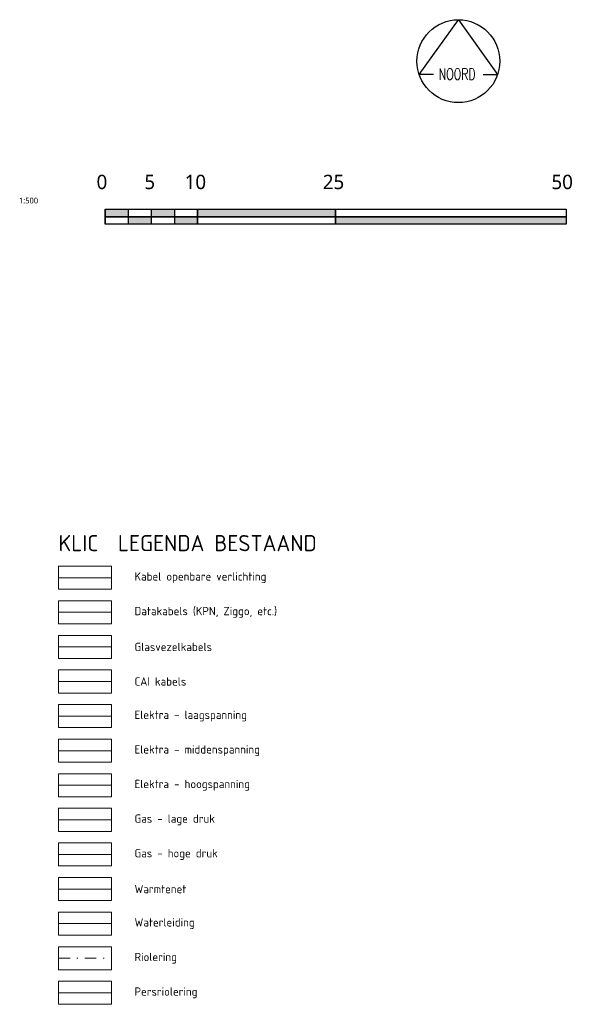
# Model space of a CAD drawing. Header units: metres. Extents: x 94073 to 94369, y 474661 to 474834.
# Tile 20 of 20: x 94309 to 94369, y 474661 to 474768. Entities that reach past the tile are written whole.
import ezdxf
from ezdxf.enums import TextEntityAlignment as Align
from ezdxf.lldxf.tags import DXFTag

# ---------------------------------------------------------------- set-up
doc = ezdxf.new("R2010")
doc.units = ezdxf.units.M
doc.linetypes.add('RI-DWA-SO', pattern=[11, 5, -3, 0, -3])
doc.layers.add('A-Legenda', color=2, linetype='Continuous')
doc.layers.add('A-Noordpijl', color=7, linetype='Continuous')
for name, color, linetype, lineweight in [('B-WE-KL-DATA-G', 90, 'KL-DATA-N', 20), ('B-WE-KL-DATA_CAI-G', 90, 'KL-CAI-N', 20), ('B-WE-KL-DATA_GLASVEZEL-G', 90, 'KL-GLASVEZEL-N', 20), ('B-WE-KL-ET_HS-G', 10, 'KL-HS-N', 20), ('B-WE-KL-ET_LS-G', 190, 'KL-LS-N', 20), ('B-WE-KL-ET_MS-G', 130, 'KL-MS-N', 20), ('B-WE-KL-GAS_HD-G', 30, 'KL-GAS-HD-N', 20), ('B-WE-KL-GAS_LD-G', 50, 'KL-GAS-LD-N', 20), ('B-WE-KL-WARMTENET-G', 80, 'KL-WARMTENET-N', 20), ('B-WE-KL-WATER-G', 170, 'KL-WATER-N', 20), ('B-WE-OV-KABEL-G', 190, 'OV-KABEL-SO', 18), ('B-WE-RI-DWA-G', 20, 'RI-DWA-SO', 18), ('B-WE-RI-PERSLEIDING-G', 210, 'RI-PERS', 18), ('X-XX-AL-LEGENDA-G', 7, 'Continuous', 18), ('X-XX-AL-LEGENDA-T18', 1, 'Continuous', 18), ('X-XX-AL-LEGENDA-T35', 1, 'Continuous', 35)]:
    doc.layers.add(name, color=color, linetype=linetype, lineweight=lineweight)
doc.styles.add('Legenda', font='l_10646.ttf', dxfattribs={"height": 2.5})
doc.styles.add('NLCS-ISO-M200-T18', font='txt', dxfattribs={"height": 1.8})
doc.styles.add('NLCS-ISO-M200-T35', font='txt', dxfattribs={"height": 0.7})
doc.styles.add('ROMANC', font='romanc', dxfattribs={"width": 0.7, "height": 2.5})
doc.styles.get("Standard").update_dxf_attribs({"font": 'arial.ttf'})
tags = doc.linetypes.add('KL-CAI-N', pattern='A,4,-1,[101,NLCS.shx,S=0.5,R=0,X=0,Y=0],-1,4,-1,["C",Standard,S=1,R=0,X=-0.25,Y=-0.5],-1.5', length=12.5).pattern_tags.tags
tags[18] = DXFTag(74, 10)
tags = doc.linetypes.add('KL-DATA-N', pattern='A,4,-1,[101,NLCS.shx,S=0.5,R=0,X=0,Y=0],-1,4,-1,["D",Standard,S=1,R=0,X=-0.25,Y=-0.5],-1.5', length=12.5).pattern_tags.tags
tags[18] = DXFTag(74, 10)
tags = doc.linetypes.add('KL-GAS-HD-N', pattern='A,4,-1,[69,NLCS.shx,S=0.5,R=0,X=0,Y=0],-1,4,-1,["H",Standard,S=1,R=0,X=0,Y=-0.5],-2', length=13).pattern_tags.tags
tags[18] = DXFTag(74, 10)
tags = doc.linetypes.add('KL-GAS-LD-N', pattern='A,4,-1,[69,NLCS.shx,S=0.5,R=0,X=0,Y=0],-1,4,-1,["L",Standard,S=1,R=0,X=0.25,Y=-0.5],-2', length=13).pattern_tags.tags
tags[18] = DXFTag(74, 10)
tags = doc.linetypes.add('KL-GLASVEZEL-N', pattern='A,4,-1,[101,NLCS.shx,S=0.5,R=0,X=0,Y=0],-1,4,-1,["G",Standard,S=1,R=0,X=-0.25,Y=-0.5],-1.5', length=12.5).pattern_tags.tags
tags[18] = DXFTag(74, 10)
tags = doc.linetypes.add('KL-HS-N', pattern='A,4,-1,[103,NLCS.shx,S=0.75,R=0,X=0,Y=0],-1,4,-1,["H",Standard,S=1,R=0,X=0,Y=-0.5],-2', length=13).pattern_tags.tags
tags[18] = DXFTag(74, 10)
tags = doc.linetypes.add('KL-LS-N', pattern='A,4,-1,[103,NLCS.shx,S=0.75,R=0,X=0,Y=0],-1,4,-1,["L",Standard,S=1,R=0,X=0,Y=-0.5],-2', length=13).pattern_tags.tags
tags[18] = DXFTag(74, 10)
tags = doc.linetypes.add('KL-MS-N', pattern='A,4,-1,[103,NLCS.shx,S=0.75,R=0,X=0,Y=0],-1,4,-1,["M",Standard,S=1,R=0,X=0,Y=-0.5],-2', length=13).pattern_tags.tags
tags[18] = DXFTag(74, 10)
tags = doc.linetypes.add('KL-WARMTENET-N', pattern='A,7,-1.5,["WN",Standard,S=1,R=0,X=-0.3,Y=-0.5],-3', length=11.5).pattern_tags.tags
tags[6] = DXFTag(74, 10)
doc.linetypes.add('KL-WATER-N', pattern='A,7,-0.5,[168,NLCS.shx,S=0.75,R=0,X=0.75,Y=0],-2', length=9.5)
tags = doc.linetypes.add('OV-KABEL-SO', pattern='A,4,-1,[103,NLCS.SHX,S=0.75,R=0,X=0,Y=0],-1,4,-1.5,["0V",Standard,S=1,R=0,X=0,Y=-0.5],-3', length=14.5).pattern_tags.tags
tags[18] = DXFTag(74, 10)
tags = doc.linetypes.add('RI-PERS', pattern='A,7,-2,["P",Standard,S=1.8,R=0,X=-0.5,Y=-0.9],-2,7,-2,[102,NLCS.shx,S=1,R=180,X=0,Y=0],-2', length=22).pattern_tags.tags
tags[6] = DXFTag(74, 10)

# ---------------------------------------------------------------- blocks, each defined once
blk = doc.blocks.new('N_pijl')
for p, q in [((-8.6, -2.95), (0, 9.09)), ((0, 9.09), (8.6, -2.95)), ((-5.46, -2.95), (-8.6, -2.95)), ((5.43, -2.95), (8.6, -2.95))]:
    blk.add_line(p, q)
blk.add_circle((0, 0), 9.09)
at = {"style": 'ROMANC', "width": 0.7}
blk.add_text('NOORD', height=2.5, dxfattribs=at).set_placement((-4.32, -4.09))

msp = doc.modelspace()

# ---------------------------------------------------------------- hatches: boundary and pattern name
at = {"layer": 'A-Noordpijl'}
h = msp.add_hatch(color=256, dxfattribs=at)
h.dxf.hatch_style = 1
h.paths.add_polyline_path([(94320.94, 474747.05), (94318.44, 474747.05), (94318.44, 474746.24), (94320.94, 474746.24)])
h.paths.add_polyline_path([(94323.44, 474746.24), (94320.94, 474746.24), (94320.94, 474745.44), (94323.44, 474745.44)])
h.paths.add_polyline_path([(94325.94, 474747.05), (94323.44, 474747.05), (94323.44, 474746.24), (94325.94, 474746.24)])
h.paths.add_polyline_path([(94328.44, 474746.24), (94325.94, 474746.24), (94325.94, 474745.44), (94328.44, 474745.44)])
h.paths.add_polyline_path([(94343.44, 474747.05), (94328.44, 474747.05), (94328.44, 474746.24), (94343.44, 474746.24)])
h.paths.add_polyline_path([(94368.44, 474746.24), (94343.44, 474746.24), (94343.44, 474745.44), (94368.44, 474745.44)])

# ---------------------------------------------------------------- linework, layer by layer
for p, q in [((94318.44, 474747.05), (94318.44, 474745.44)), ((94320.94, 474747.05), (94320.94, 474745.44)), ((94323.44, 474747.05), (94323.44, 474745.44)), ((94325.94, 474747.05), (94325.94, 474745.44)), ((94328.44, 474747.05), (94328.44, 474745.44))]:
    msp.add_line(p, q, dxfattribs=at)
for points in [[(94318.44, 474747.05), (94328.44, 474747.05), (94328.44, 474746.24), (94318.44, 474746.24)], [(94328.44, 474747.05), (94343.44, 474747.05), (94343.44, 474746.24), (94328.44, 474746.24)], [(94343.44, 474747.05), (94368.44, 474747.05), (94368.44, 474746.24), (94343.44, 474746.24)], [(94318.44, 474746.24), (94328.44, 474746.24), (94328.44, 474745.44), (94318.44, 474745.44)], [(94328.44, 474746.24), (94343.44, 474746.24), (94343.44, 474745.44), (94328.44, 474745.44)], [(94343.44, 474746.24), (94368.44, 474746.24), (94368.44, 474745.44), (94343.44, 474745.44)]]:
    msp.add_lwpolyline(points, close=True, dxfattribs=at)
at = {"layer": 'B-WE-KL-DATA-G', "ltscale": 0.25}
msp.add_line((94313.37, 474703.36), (94319.12, 474703.36), dxfattribs=at)
at = {"layer": 'B-WE-KL-DATA_CAI-G', "ltscale": 0.25}
msp.add_line((94313.37, 474695.86), (94319.12, 474695.86), dxfattribs=at)
at = {"layer": 'B-WE-KL-DATA_GLASVEZEL-G', "ltscale": 0.25}
msp.add_line((94313.37, 474699.61), (94319.12, 474699.61), dxfattribs=at)
at = {"layer": 'B-WE-KL-ET_HS-G', "ltscale": 0.25}
msp.add_line((94313.37, 474684.61), (94319.12, 474684.61), dxfattribs=at)
at = {"layer": 'B-WE-KL-ET_LS-G', "ltscale": 0.25}
msp.add_line((94313.37, 474692.11), (94319.12, 474692.11), dxfattribs=at)
at = {"layer": 'B-WE-KL-ET_MS-G', "ltscale": 0.25}
msp.add_line((94313.37, 474688.36), (94319.12, 474688.36), dxfattribs=at)
at = {"layer": 'B-WE-KL-GAS_HD-G', "ltscale": 0.25}
msp.add_lwpolyline([(94313.37, 474677.11), (94319.12, 474677.11)], dxfattribs=at)
at = {"layer": 'B-WE-KL-GAS_LD-G', "ltscale": 0.25}
msp.add_line((94313.37, 474680.86), (94319.12, 474680.86), dxfattribs=at)
at = {"layer": 'B-WE-KL-WARMTENET-G', "ltscale": 0.25}
msp.add_lwpolyline([(94313.37, 474673.36), (94319.12, 474673.36)], dxfattribs=at)
at = {"layer": 'B-WE-KL-WATER-G', "ltscale": 0.25}
msp.add_line((94313.37, 474669.61), (94319.12, 474669.61), dxfattribs=at)
at = {"layer": 'B-WE-OV-KABEL-G', "ltscale": 0.25}
msp.add_lwpolyline([(94313.37, 474707.11), (94319.12, 474707.11)], dxfattribs=at)
at = {"layer": 'B-WE-RI-DWA-G', "ltscale": 0.25}
msp.add_line((94313.37, 474665.86), (94319.12, 474665.86), dxfattribs=at)
at = {"layer": 'B-WE-RI-PERSLEIDING-G', "ltscale": 0.25}
msp.add_line((94313.37, 474662.11), (94319.12, 474662.11), dxfattribs=at)
at = {"layer": 'X-XX-AL-LEGENDA-G', "ltscale": 0.25}
for points in [[(94313.37, 474708.36), (94313.37, 474705.86), (94319.12, 474705.86), (94319.12, 474708.36)], [(94313.37, 474704.61), (94313.37, 474702.11), (94319.12, 474702.11), (94319.12, 474704.61)], [(94313.37, 474700.86), (94313.37, 474698.36), (94319.12, 474698.36), (94319.12, 474700.86)], [(94313.37, 474697.11), (94313.37, 474694.61), (94319.12, 474694.61), (94319.12, 474697.11)], [(94313.37, 474693.36), (94313.37, 474690.86), (94319.12, 474690.86), (94319.12, 474693.36)], [(94313.37, 474689.61), (94313.37, 474687.11), (94319.12, 474687.11), (94319.12, 474689.61)], [(94313.37, 474685.86), (94313.37, 474683.36), (94319.12, 474683.36), (94319.12, 474685.86)], [(94313.37, 474682.11), (94313.37, 474679.61), (94319.12, 474679.61), (94319.12, 474682.11)], [(94313.37, 474678.36), (94313.37, 474675.86), (94319.12, 474675.86), (94319.12, 474678.36)], [(94313.37, 474674.61), (94313.37, 474672.11), (94319.12, 474672.11), (94319.12, 474674.61)], [(94313.37, 474670.86), (94313.37, 474668.36), (94319.12, 474668.36), (94319.12, 474670.86)], [(94313.37, 474667.11), (94313.37, 474664.61), (94319.12, 474664.61), (94319.12, 474667.11)], [(94313.37, 474663.36), (94313.37, 474660.86), (94319.12, 474660.86), (94319.12, 474663.36)]]:
    msp.add_lwpolyline(points, close=True, dxfattribs=at)

# ---------------------------------------------------------------- block references
at = {"layer": 'A-Noordpijl', "xscale": 0.494384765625, "yscale": 0.494384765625, "zscale": 0.494384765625}
msp.add_blockref('N_pijl', (94356.76, 474763.11), dxfattribs=at)

# ---------------------------------------------------------------- texts
at = {"layer": 'A-Legenda', "style": 'Legenda'}
for s, height, p in [('0', 1.56, (94317.5, 474749.24)), ('5', 1.56, (94322.69, 474749.24)), ('10', 1.562, (94327.06, 474749.24)), ('25', 1.562, (94342.05, 474749.24)), ('50', 1.562, (94366.86, 474749.24)), ('1:500', 0.625, (94309.08, 474747.69))]:
    msp.add_text(s, height=height, dxfattribs=at).set_placement(p)
at = {"layer": 'X-XX-AL-LEGENDA-T18', "ltscale": 0.15, "char_height": 0.9, "attachment_point": 4, "rotation": 359.9997, "style": 'NLCS-ISO-M200-T18'}
for s, width, insert in [('Kabel openbare verlichting', 30.4382, (94321.62, 474707.11)), ('Datakabels (KPN, Ziggo, etc.)', 24.2574, (94321.62, 474703.36)), ('Glasvezelkabels', 24.2574, (94321.62, 474699.61)), ('CAI kabels', 24.2574, (94321.62, 474695.86)), ('Elektra - laagspanning', 18.4586, (94321.62, 474692.11)), ('Elektra - middenspanning ', 26.4285, (94321.62, 474688.36)), ('Elektra - hoogspanning ', 26.4285, (94321.62, 474684.61)), ('Gas - lage druk', 26.4285, (94321.62, 474680.86)), ('Gas - hoge druk', 20.747, (94321.62, 474677.11)), ('Warmtenet', 20.747, (94321.62, 474673.36)), ('Waterleiding', 20.747, (94321.62, 474669.61)), ('Riolering', 5.9182, (94321.62, 474665.86)), ('Persriolering', 5.9182, (94321.62, 474662.11))]:
    msp.add_mtext_dynamic_manual_height_columns(s, width=width, gutter_width=31.25, heights=[0], dxfattribs=dict(at, insert=insert))
at = {"layer": 'X-XX-AL-LEGENDA-T35', "style": 'NLCS-ISO-M200-T35'}
msp.add_text('KLIC  LEGENDA BESTAAND', height=1.75, rotation=360, dxfattribs=at).set_placement((94313.37, 474710.86), align=Align.MIDDLE_LEFT)

doc.saveas('drawing.dxf')
